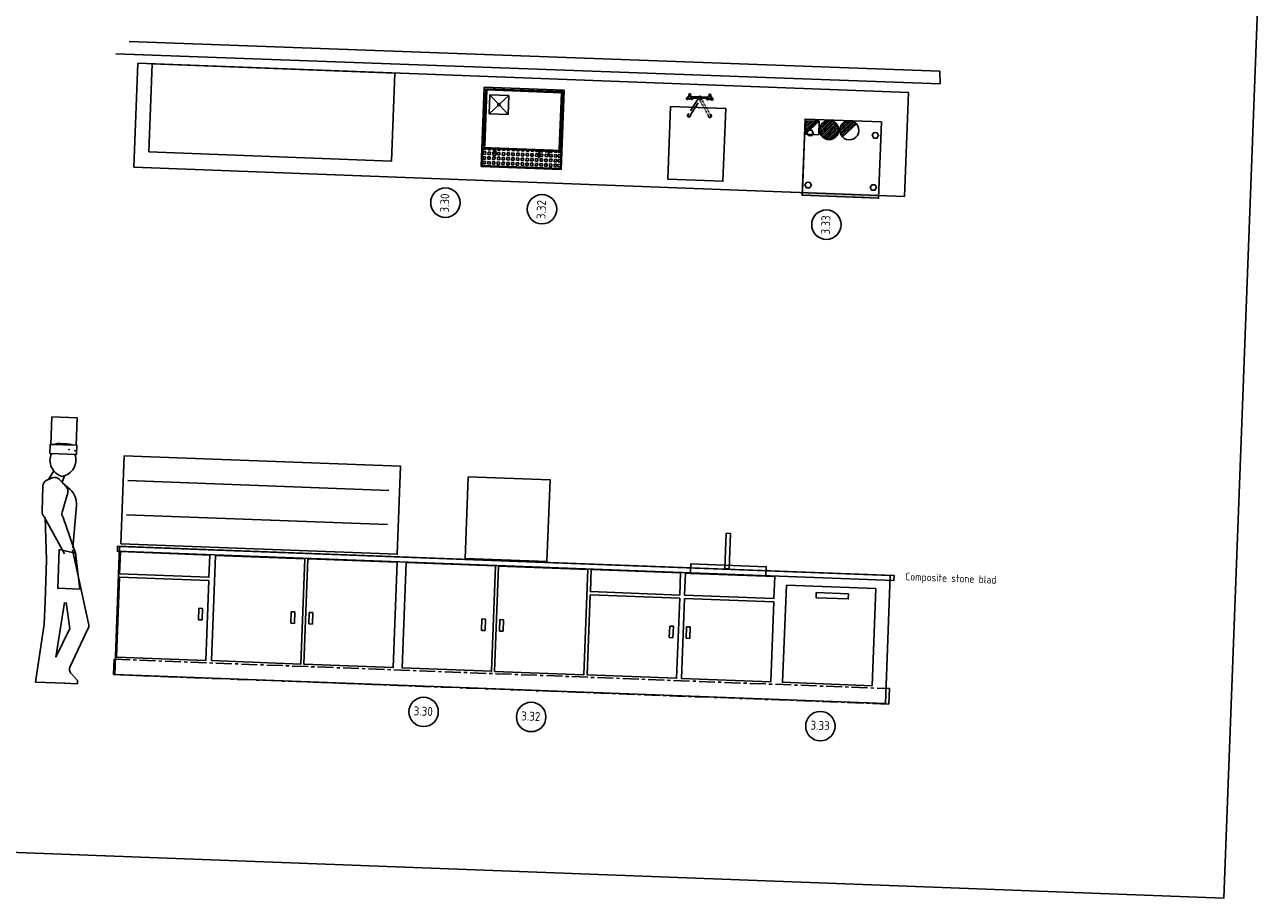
# Model space of a CAD drawing. Header units: millimetres. Extents: x 119024465 to 119292677, y 483022511 to 483148062.
# Tile 20 of 162: x 119103374 to 119113108, y 483022511 to 483029379. Entities that reach past the tile are written whole.
import ezdxf

# ---------------------------------------------------------------- set-up
doc = ezdxf.new("R2010")
doc.units = ezdxf.units.MM
doc.header["$LTSCALE"] = 100
for name, pattern in [('CENTER', [2, 1.25, -0.25, 0.25, -0.25]), ('CONTINUA', [0]), ('PHANTOM', [2.5, 1.25, -0.25, 0.25, -0.25, 0.25, -0.25]), ('SMALLDASH', [0.1, 0.05, -0.05])]:
    doc.linetypes.add(name, pattern=pattern)
doc.layers.get('0').update_dxf_attribs({"linetype": 'CONTINUOUS'})
doc.layers.get('Defpoints').update_dxf_attribs({"linetype": 'CONTINUOUS'})
for name, color, linetype in [('200', 2, 'CONTINUOUS'), ('200-2D', 1, 'CONTINUOUS'), ('200-3D', 1, 'CONTINUOUS'), ('2000', 7, 'CONTINUOUS'), ('202', 2, 'PHANTOM'), ('204', 1, 'CONTINUOUS'), ('204 tekst fdstp', 255, 'CONTINUOUS'), ('205', 1, 'CENTER'), ('2D_PLAN', 7, 'CONTINUOUS'), ('450-2D', 6, 'CONTINUA'), ('650', 7, 'CONTINUOUS'), ('AL22----', 2, 'CONTINUOUS'), ('CATERINGOUTLINE', 2, 'CONTINUOUS'), ('GRI-3D', 7, 'CONTINUOUS'), ('INS-3D', 3, 'CONTINUOUS'), ('KEUKENLAYOUT', 3, 'CONTINUOUS'), ('NASC-3D', 4, 'CONTINUOUS')]:
    doc.layers.add(name, color=color, linetype=linetype)
doc.styles.add('BURO-012', font='iso.shx', dxfattribs={"height": 1.2})
doc.styles.get("Standard").update_dxf_attribs({"font": 'ISOCP.SHX'})

# ---------------------------------------------------------------- blocks, each defined once
blk = doc.blocks.new('directbrew')
at = {"color": 1}
for p, q in [((-620.3, 603.5), (-620.3, 584.8)), ((-601.6, 603.5), (-620.3, 603.5)), ((-601.6, 584.8), (-620.3, 584.8)), ((-601.6, 603.5), (-601.6, 584.8)), ((-590.4, 603.5), (-590.4, 584.8)), ((-571.7, 603.5), (-590.4, 603.5)), ((-571.7, 584.8), (-590.4, 584.8)), ((-571.7, 603.5), (-571.7, 584.8)), ((-553.4, 603.5), (-553.4, 584.8)), ((-534.6, 603.5), (-553.4, 603.5)), ((-534.6, 584.8), (-553.4, 584.8)), ((-534.6, 603.5), (-534.6, 584.8)), ((-497.6, 603.5), (-516.4, 603.5)), ((-516.4, 603.5), (-516.4, 584.8)), ((-497.6, 584.8), (-516.4, 584.8)), ((-497.6, 603.5), (-497.6, 584.8)), ((-460.1, 603.5), (-478.9, 603.5)), ((-478.9, 603.5), (-478.9, 584.8)), ((-460.1, 584.8), (-478.9, 584.8)), ((-460.1, 603.5), (-460.1, 584.8)), ((-423.6, 603.5), (-442.3, 603.5)), ((-442.3, 603.5), (-442.3, 584.8)), ((-423.6, 584.8), (-442.3, 584.8)), ((-423.6, 603.5), (-423.6, 584.8)), ((-386.1, 603.5), (-404.8, 603.5)), ((-404.8, 603.5), (-404.8, 584.8)), ((-386.1, 584.8), (-404.8, 584.8)), ((-386.1, 603.5), (-386.1, 584.8)), ((-367.8, 603.5), (-367.8, 584.8)), ((-349.1, 603.5), (-367.8, 603.5)), ((-349.1, 584.8), (-367.8, 584.8)), ((-349.1, 603.5), (-349.1, 584.8)), ((-330.3, 603.5), (-330.3, 584.8)), ((-311.6, 603.5), (-330.3, 603.5)), ((-311.6, 584.8), (-330.3, 584.8)), ((-311.6, 603.5), (-311.6, 584.8)), ((-292.8, 603.5), (-292.8, 584.8)), ((-274.1, 603.5), (-292.8, 603.5)), ((-274.1, 584.8), (-292.8, 584.8)), ((-274.1, 603.5), (-274.1, 584.8)), ((-255.3, 603.5), (-255.3, 584.8)), ((-236.6, 603.5), (-255.3, 603.5)), ((-236.6, 584.8), (-255.3, 584.8)), ((-236.6, 603.5), (-236.6, 584.8)), ((-217.8, 603.5), (-217.8, 584.8)), ((-199.1, 603.5), (-217.8, 603.5)), ((-199.1, 584.8), (-217.8, 584.8)), ((-199.1, 603.5), (-199.1, 584.8)), ((-180.3, 603.5), (-180.3, 584.8)), ((-161.6, 603.5), (-180.3, 603.5)), ((-161.6, 584.8), (-180.3, 584.8)), ((-161.6, 603.5), (-161.6, 584.8)), ((-142.8, 603.5), (-142.8, 584.8)), ((-124.1, 603.5), (-142.8, 603.5)), ((-124.1, 584.8), (-142.8, 584.8)), ((-124.1, 603.5), (-124.1, 584.8)), ((-105.3, 603.5), (-105.3, 584.8)), ((-86.6, 603.5), (-105.3, 603.5)), ((-86.6, 584.8), (-105.3, 584.8)), ((-86.6, 603.5), (-86.6, 584.8)), ((-67.8, 603.5), (-67.8, 584.8)), ((-49.1, 603.5), (-67.8, 603.5)), ((-49.1, 584.8), (-67.8, 584.8)), ((-49.1, 603.5), (-49.1, 584.8)), ((-30.3, 603.5), (-30.3, 584.8)), ((-11.6, 603.5), (-30.3, 603.5)), ((-11.6, 584.8), (-30.3, 584.8)), ((-11.6, 603.5), (-11.6, 584.8)), ((-601.6, 566), (-620.3, 566)), ((-620.3, 566), (-620.3, 547.3)), ((-601.6, 547.3), (-620.3, 547.3)), ((-620.3, 528.5), (-620.3, 509.8)), ((-601.6, 528.5), (-620.3, 528.5)), ((-601.6, 509.8), (-620.3, 509.8)), ((-620.3, 491), (-620.3, 482.6)), ((-601.6, 491), (-620.3, 491)), ((-601.6, 566), (-601.6, 547.3)), ((-601.6, 528.5), (-601.6, 509.8)), ((-601.6, 491), (-601.6, 482.6)), ((-590.4, 566), (-590.4, 547.3)), ((-571.7, 566), (-590.4, 566)), ((-571.7, 547.3), (-590.4, 547.3)), ((-590.4, 528.5), (-590.4, 509.8)), ((-571.7, 528.5), (-590.4, 528.5)), ((-571.7, 509.8), (-590.4, 509.8)), ((-590.4, 491), (-590.4, 482.6)), ((-571.7, 491), (-590.4, 491)), ((-571.7, 566), (-571.7, 547.3)), ((-571.7, 528.5), (-571.7, 509.8)), ((-571.7, 491), (-571.7, 482.6)), ((-534.6, 566), (-553.4, 566)), ((-553.4, 566), (-553.4, 547.3)), ((-534.6, 547.3), (-553.4, 547.3)), ((-553.4, 528.5), (-553.4, 509.8)), ((-534.6, 528.5), (-553.4, 528.5)), ((-534.6, 509.8), (-553.4, 509.8)), ((-553.4, 491), (-553.4, 482.6)), ((-534.6, 491), (-553.4, 491)), ((-534.6, 566), (-534.6, 547.3)), ((-534.6, 528.5), (-534.6, 509.8)), ((-534.6, 491), (-534.6, 482.6)), ((-497.6, 566), (-516.4, 566)), ((-516.4, 566), (-516.4, 547.3)), ((-497.6, 547.3), (-516.4, 547.3)), ((-497.6, 528.5), (-516.4, 528.5)), ((-516.4, 528.5), (-516.4, 509.8)), ((-497.6, 509.8), (-516.4, 509.8)), ((-497.6, 491), (-516.4, 491)), ((-516.4, 491), (-516.4, 482.6)), ((-497.6, 566), (-497.6, 547.3)), ((-497.6, 528.5), (-497.6, 509.8)), ((-497.6, 491), (-497.6, 482.6)), ((-460.1, 566), (-478.9, 566)), ((-478.9, 566), (-478.9, 547.3)), ((-460.1, 547.3), (-478.9, 547.3)), ((-460.1, 528.5), (-478.9, 528.5)), ((-478.9, 528.5), (-478.9, 509.8)), ((-460.1, 509.8), (-478.9, 509.8)), ((-460.1, 491), (-478.9, 491)), ((-478.9, 491), (-478.9, 482.6)), ((-460.1, 566), (-460.1, 547.3)), ((-460.1, 528.5), (-460.1, 509.8)), ((-460.1, 491), (-460.1, 482.6)), ((-423.6, 566), (-442.3, 566)), ((-442.3, 566), (-442.3, 547.3)), ((-423.6, 547.3), (-442.3, 547.3)), ((-423.6, 528.5), (-442.3, 528.5)), ((-442.3, 528.5), (-442.3, 509.8)), ((-423.6, 509.8), (-442.3, 509.8)), ((-423.6, 491), (-442.3, 491)), ((-442.3, 491), (-442.3, 482.6)), ((-423.6, 566), (-423.6, 547.3)), ((-423.6, 528.5), (-423.6, 509.8)), ((-423.6, 491), (-423.6, 482.6)), ((-386.1, 566), (-404.8, 566)), ((-404.8, 566), (-404.8, 547.3)), ((-386.1, 547.3), (-404.8, 547.3)), ((-386.1, 528.5), (-404.8, 528.5)), ((-404.8, 528.5), (-404.8, 509.8)), ((-386.1, 509.8), (-404.8, 509.8)), ((-386.1, 491), (-404.8, 491)), ((-404.8, 491), (-404.8, 482.6)), ((-386.1, 566), (-386.1, 547.3)), ((-386.1, 528.5), (-386.1, 509.8)), ((-386.1, 491), (-386.1, 482.6)), ((-349.1, 566), (-367.8, 566)), ((-367.8, 566), (-367.8, 547.3)), ((-349.1, 547.3), (-367.8, 547.3)), ((-367.8, 528.5), (-367.8, 509.8)), ((-349.1, 528.5), (-367.8, 528.5)), ((-349.1, 509.8), (-367.8, 509.8)), ((-367.8, 491), (-367.8, 482.6)), ((-349.1, 491), (-367.8, 491)), ((-349.1, 566), (-349.1, 547.3)), ((-349.1, 528.5), (-349.1, 509.8)), ((-349.1, 491), (-349.1, 482.6)), ((-311.6, 566), (-330.3, 566)), ((-330.3, 566), (-330.3, 547.3)), ((-311.6, 547.3), (-330.3, 547.3)), ((-330.3, 528.5), (-330.3, 509.8)), ((-311.6, 528.5), (-330.3, 528.5)), ((-311.6, 509.8), (-330.3, 509.8)), ((-330.3, 491), (-330.3, 482.6)), ((-311.6, 491), (-330.3, 491)), ((-311.6, 566), (-311.6, 547.3)), ((-311.6, 528.5), (-311.6, 509.8)), ((-311.6, 491), (-311.6, 482.6)), ((-274.5, 528.5), (-293.2, 528.5)), ((-293.2, 528.5), (-293.2, 509.8)), ((-274.5, 509.8), (-293.2, 509.8)), ((-274.5, 491), (-293.2, 491)), ((-293.2, 491), (-293.2, 482.6)), ((-274.1, 566), (-292.8, 566)), ((-292.8, 566), (-292.8, 547.3)), ((-274.1, 547.3), (-292.8, 547.3)), ((-274.5, 528.5), (-274.5, 509.8)), ((-274.5, 491), (-274.5, 482.6)), ((-274.1, 566), (-274.1, 547.3)), ((-236.6, 566), (-255.3, 566)), ((-255.3, 566), (-255.3, 547.3)), ((-236.6, 547.3), (-255.3, 547.3)), ((-255.3, 528.5), (-255.3, 509.8)), ((-236.6, 528.5), (-255.3, 528.5)), ((-236.6, 509.8), (-255.3, 509.8)), ((-255.3, 491), (-255.3, 482.6)), ((-236.6, 491), (-255.3, 491)), ((-236.6, 566), (-236.6, 547.3)), ((-236.6, 528.5), (-236.6, 509.8)), ((-236.6, 491), (-236.6, 482.6)), ((-199.1, 566), (-217.8, 566)), ((-217.8, 566), (-217.8, 547.3)), ((-199.1, 547.3), (-217.8, 547.3)), ((-217.8, 528.5), (-217.8, 509.8)), ((-199.1, 528.5), (-217.8, 528.5)), ((-199.1, 509.8), (-217.8, 509.8)), ((-217.8, 491), (-217.8, 482.6)), ((-199.1, 491), (-217.8, 491)), ((-199.1, 566), (-199.1, 547.3)), ((-199.1, 528.5), (-199.1, 509.8)), ((-199.1, 491), (-199.1, 482.6)), ((-161.6, 566), (-180.3, 566)), ((-180.3, 566), (-180.3, 547.3)), ((-161.6, 547.3), (-180.3, 547.3)), ((-180.3, 528.5), (-180.3, 509.8)), ((-161.6, 528.5), (-180.3, 528.5)), ((-161.6, 509.8), (-180.3, 509.8)), ((-180.3, 491), (-180.3, 482.6)), ((-161.6, 491), (-180.3, 491)), ((-161.6, 566), (-161.6, 547.3)), ((-161.6, 528.5), (-161.6, 509.8)), ((-161.6, 491), (-161.6, 482.6)), ((-124.1, 566), (-142.8, 566)), ((-142.8, 566), (-142.8, 547.3)), ((-124.1, 547.3), (-142.8, 547.3)), ((-142.8, 528.5), (-142.8, 509.8)), ((-124.1, 528.5), (-142.8, 528.5)), ((-124.1, 509.8), (-142.8, 509.8)), ((-142.8, 491), (-142.8, 482.6)), ((-124.1, 491), (-142.8, 491)), ((-124.1, 566), (-124.1, 547.3)), ((-124.1, 528.5), (-124.1, 509.8)), ((-124.1, 491), (-124.1, 482.6)), ((-86.6, 566), (-105.3, 566)), ((-105.3, 566), (-105.3, 547.3)), ((-86.6, 547.3), (-105.3, 547.3)), ((-86.6, 528.5), (-91.9, 528.5)), ((-86.6, 491), (-91, 491)), ((-86.6, 509.8), (-90.5, 509.8)), ((-86.6, 566), (-86.6, 547.3)), ((-86.6, 528.5), (-86.6, 509.8)), ((-86.6, 491), (-86.6, 482.6)), ((-49.1, 566), (-67.8, 566)), ((-67.8, 566), (-67.8, 547.3)), ((-49.1, 547.3), (-67.8, 547.3)), ((-67.8, 528.5), (-67.8, 509.8)), ((-49.1, 528.5), (-67.8, 528.5)), ((-49.1, 509.8), (-67.8, 509.8)), ((-67.8, 491), (-67.8, 482.6)), ((-49.1, 491), (-67.8, 491)), ((-49.1, 566), (-49.1, 547.3)), ((-49.1, 528.5), (-49.1, 509.8)), ((-49.1, 491), (-49.1, 482.6)), ((-11.6, 566), (-30.3, 566)), ((-30.3, 566), (-30.3, 547.3)), ((-11.6, 547.3), (-30.3, 547.3)), ((-30.3, 528.5), (-30.3, 509.8)), ((-11.6, 528.5), (-30.3, 528.5)), ((-11.6, 509.8), (-30.3, 509.8)), ((-30.3, 491), (-30.3, 482.6)), ((-11.6, 491), (-30.3, 491)), ((-11.6, 566), (-11.6, 547.3)), ((-11.6, 528.5), (-11.6, 509.8)), ((-11.6, 491), (-11.6, 482.6)), ((-127.9, 141), (-196.1, 209.2)), ((-196.1, 59.2), (-196.1, 209.2)), ((-196.1, 209.2), (-46.1, 209.2)), ((-114.3, 141), (-46.1, 209.2)), ((-46.1, 209.2), (-46.1, 59.2)), ((-196.1, 59.2), (-127.9, 127.4)), ((-46.1, 59.2), (-114.3, 127.4)), ((-46.1, 59.2), (-196.1, 59.2))]:
    blk.add_line(p, q, dxfattribs=at)
blk.add_circle((-121.1, 134.2), 9.64, dxfattribs=at)
at = {"layer": '200'}
for p, q in [((-629, 625), (0, 625)), ((-629, 0), (-629, 625)), ((0, 0), (0, 625)), ((0, 0), (-629, 0))]:
    blk.add_line(p, q, dxfattribs=at)
at = {"layer": '204', "color": 2}
for p, q in [((-7.6, 617.4), (-622.8, 617.4)), ((-622.8, 617.4), (-622.8, 482.6)), ((-7.6, 482.6), (-7.6, 617.4)), ((-107.8, 525.8), (-109.2, 536.5)), ((-109.2, 536.5), (-90.8, 536.5)), ((-109.1, 498.9), (-109.1, 509.1)), ((-109.1, 490.9), (-109.1, 498.9)), ((-106.9, 490.9), (-109.1, 490.9)), ((-106.9, 482.6), (-106.9, 490.9)), ((-91, 490.9), (-93.2, 490.9)), ((-93.2, 490.9), (-93.2, 482.6)), ((-90.8, 536.5), (-92.2, 525.8)), ((-91, 509.1), (-91, 498.9)), ((-91, 498.9), (-91, 490.9)), ((-622.8, 482.6), (-116, 482.6)), ((-102.3, 482.6), (-7.6, 482.6))]:
    blk.add_line(p, q, dxfattribs=at)
at = {"layer": '204', "color": 1}
for p, q in [((-107.8, 525.8), (-105.8, 509.9)), ((-106.9, 490.9), (-106.9, 482.6)), ((-106.9, 490.9), (-93.2, 490.9)), ((-106.9, 482.6), (-106.9, 490.9)), ((-106.9, 490.9), (-93.2, 490.9)), ((-93.2, 490.9), (-106.9, 490.9)), ((-105.8, 509.9), (-94.3, 509.9)), ((-92.2, 525.8), (-94.3, 509.9))]:
    blk.add_line(p, q, dxfattribs=at)
at = {"layer": '204'}
for p, q in [((-629, 475), (0, 475)), ((-616.6, 465.5), (-607.1, 465.5)), ((-616.6, 12.4), (-616.6, 465.5)), ((-607.1, 21.9), (-607.1, 465.5)), ((-106.9, 482.6), (-106.9, 475)), ((-106.9, 482.6), (-106.9, 475)), ((-106.9, 482.6), (-106.9, 475)), ((-93.2, 482.6), (-93.2, 475)), ((-12.4, 465.5), (-21.9, 465.5)), ((-21.9, 21.9), (-21.9, 465.5)), ((-12.4, 12.4), (-12.4, 465.5)), ((-12.4, 12.4), (-616.6, 12.4)), ((-21.9, 21.9), (-607.1, 21.9))]:
    blk.add_line(p, q, dxfattribs=at)
at = {"layer": '204', "color": 2}
for start, end in [(131.0032, 220.74905), (319.25095, 48.9968)]:
    blk.add_arc((-100, 516.8), 11.9, start, end, dxfattribs=at)
at = {"layer": '204', "color": 1}
blk.add_arc((-100, 516.8), 11.9, 220.74905, 319.25095, dxfattribs=at)
at = {"layer": 'CATERINGOUTLINE'}
for p, q in [((-531.8, 525.8), (-531.8, 506.9)), ((-529.5, 525.8), (-531.8, 525.8)), ((-528.8, 504.9), (-529.8, 504.9)), ((-529.5, 525.8), (-529.5, 509.1)), ((-526.6, 507.1), (-527.5, 507.1)), ((-526.8, 502.9), (-526.8, 482.6)), ((-524.6, 483), (-524.6, 505.1)), ((-455, 537), (-455, 507.1)), ((-447.6, 537), (-455, 537)), ((-447.6, 507.1), (-455, 507.1)), ((-452.4, 507.1), (-452.4, 482.6)), ((-450.2, 483), (-450.2, 507.1)), ((-447.6, 507.1), (-447.6, 537))]:
    blk.add_line(p, q, dxfattribs=at)
for centre, start, end in [((-529.8, 506.9), 180, 270), ((-527.5, 509.1), 180, 270), ((-528.8, 502.9), 0, 90), ((-526.6, 505.1), 0, 90)]:
    blk.add_arc(centre, 2, start, end, dxfattribs=at)
blk = doc.blocks.new('*X227')
at = {"color": 0}
for p, q in [((134.08, 2208.73), (141.89, 2216.54)), ((134.16, 2210.23), (140.39, 2216.46)), ((134.24, 2207.47), (143.15, 2216.38)), ((134.56, 2206.38), (144.24, 2216.06)), ((134.8, 2212.28), (138.34, 2215.82)), ((135.01, 2205.42), (145.2, 2215.61)), ((135.56, 2204.56), (146.06, 2215.06)), ((136.22, 2203.8), (146.82, 2214.4)), ((136.96, 2203.13), (147.49, 2213.66)), ((137.81, 2202.56), (148.06, 2212.81)), ((138.76, 2202.1), (148.52, 2211.86)), ((139.83, 2201.76), (148.86, 2210.79)), ((141.06, 2201.57), (149.05, 2209.56)), ((142.52, 2201.61), (149.01, 2208.1)), ((144.44, 2202.12), (148.5, 2206.18))]:
    blk.add_line(p, q, dxfattribs=at)
blk = doc.blocks.new('AC')
at = {"layer": '450-2D'}
blk.add_circle((0, 0), 7.5, dxfattribs=at)
blk.add_blockref('*X227', (-141.57, -2209.05), dxfattribs=at)
blk = doc.blocks.new('*X203')
at = {"color": 0}
for p, q in [((286.774344, 2204.447934), (296.618251, 2214.291842)), ((286.774344, 2205.862148), (295.204037, 2214.291842)), ((286.774344, 2207.276361), (293.789824, 2214.291842)), ((286.774344, 2208.690575), (292.37561, 2214.291842)), ((286.774344, 2210.104788), (290.961397, 2214.291842)), ((286.774344, 2211.519002), (289.547183, 2214.291842)), ((286.774344, 2212.933216), (288.13297, 2214.291842))]:
    blk.add_line(p, q, dxfattribs=at)
blk = doc.blocks.new('FM')
at = {"layer": '450-2D'}
for p, q in [((10.606602, 0), (0, 0)), ((0, 0), (0, -10.606602)), ((0, -10.606602), (10.606602, 0)), ((10.606602, -10.606602), (10.606602, 0)), ((0, -10.606602), (10.606602, -10.606602))]:
    blk.add_line(p, q, dxfattribs=at)
blk.add_blockref('*X203', (-286.774344, -2214.291842), dxfattribs=at)
blk = doc.blocks.new('*X205')
at = {"color": 0}
for p, q in [((313.99, 2209.04), (321.51, 2216.55)), ((314.11, 2207.74), (322.8, 2216.44)), ((314.16, 2210.62), (319.93, 2216.39)), ((314.4, 2206.62), (323.93, 2216.15)), ((314.82, 2205.62), (324.92, 2215.72)), ((315.1, 2212.98), (317.57, 2215.44)), ((315.35, 2204.74), (325.8, 2215.19)), ((315.99, 2203.96), (326.58, 2214.56))]:
    blk.add_line(p, q, dxfattribs=at)
blk = doc.blocks.new('S')
at = {"layer": '450-2D'}
blk.add_line((-5.3, -5.3), (5.3, 5.3), dxfattribs=at)
for start, end in [(45, 225), (225, 45)]:
    blk.add_arc((0, 0), 7.5, start, end, dxfattribs=at)
blk.add_blockref('*X205', (-321.49, -2209.05), dxfattribs=at)
blk = doc.blocks.new('WT30D')
at = {"layer": '200-2D'}
blk.add_lwpolyline([(0, -60), (60, -60), (60, 0), (0, 0)], close=True, dxfattribs=at)
at = {"layer": '200-3D', "extrusion": (0, -1, -1.83691e-16)}
blk.add_line((41.41, -60, 6.1), (41.41, -60, 15.5), dxfattribs=at)
at = {"layer": '200-3D', "extrusion": (1, 0, 0)}
blk.add_lwpolyline([(-57, 3), (-7, 3), (-7, 15), (0, 15), (0, 82), (-57, 82)], close=True, dxfattribs=at)
at = {"layer": '200-3D', "elevation": 82}
blk.add_lwpolyline([(60, -60), (60, 0), (0, 0), (0, -60), (60, -60)], dxfattribs=at)
at = {"layer": '200-3D'}
for points in [[(3.1, -8.58), (1.85, -10.75), (3.1, -12.92), (5.6, -12.92), (6.85, -10.75), (5.6, -8.58)], [(54.4, -8.58), (53.15, -10.75), (54.4, -12.92), (56.9, -12.92), (58.15, -10.75), (56.9, -8.58)], [(3.1, -49.58), (1.85, -51.75), (3.1, -53.92), (5.6, -53.92), (6.85, -51.75), (5.6, -49.58)], [(54.4, -49.58), (53.15, -51.75), (54.4, -53.92), (56.9, -53.92), (58.15, -51.75), (56.9, -49.58)]]:
    blk.add_lwpolyline(points, close=True, dxfattribs=at)
at = {"layer": '200-3D', "extrusion": (0, -1, -1.83691e-16), "elevation": 60}
blk.add_lwpolyline([(34.5, 23.2), (48.31, 23.2), (48.31, 6.1), (34.5, 6.1)], close=True, dxfattribs=at)
at = {"layer": '200-3D'}
for points in [[(0, -60, 3), (0, -57, 3), (60, -60, 3), (60, -57, 3)], [(0, -60, 34), (0, -58, 34), (60, -60, 34), (60, -58, 34)]]:
    blk.add_solid(points, dxfattribs=at)
at = {"layer": 'GRI-3D'}
blk.add_solid([(0, -60, 73), (0, -57, 73), (60, -60, 73), (60, -57, 73)], dxfattribs=at)
at = {"layer": 'INS-3D'}
blk.add_lwpolyline([(60, 0), (60, -60), (0, -60), (0, 0)], close=True, dxfattribs=at)
at = {"layer": 'NASC-3D', "invisible_edges": 15}
for points in [[(0, -7, 15), (0, 0, 15), (0, 0, 80), (0, -7, 80)], [(60, -7, 15), (60, 0, 15), (60, 0, 80), (60, -7, 80)], [(0, -57, 3), (0, -7, 3), (0, -7, 80), (0, -57, 80)], [(60, -57, 3), (60, -7, 3), (60, -7, 80), (60, -57, 80)]]:
    blk.add_3dface(points, dxfattribs=at)
at = {"layer": '450-2D'}
for name, p in [('S', (35.06, -7.49)), ('FM', (0.58, -1.35)), ('AC', (19.22, -7.91))]:
    blk.add_blockref(name, p, dxfattribs=at)
at = {"layer": 'INS-3D', "flags": 9}
for tag, p in [('DIST', (0, 0)), ('ANGOLO', (0, -1.5))]:
    blk.add_attdef(tag, p, '', height=1, dxfattribs=at)
blk = doc.blocks.new('FF00041F')
at = {"layer": '200'}
for p, q in [((-65.7, 8), (-9.9, 8)), ((11.4, 8), (67.2, 8)), ((-53.2, -2.4), (-13.3, -2.4)), ((14.7, -2.4), (54.7, -2.4))]:
    blk.add_line(p, q, dxfattribs=at)
for centre, radius, start, end in [((-102, 8.8), 11.1, 257.56169, 324.94381), ((-78.8, 2.8), 14.1, 118.36483, 181.63517), ((-78.8, 16.3), 14.1, 52.50048, 127.49952), ((-95.5, 19.9), 11.1, 335.05619, 42.43831), ((-62, 19.9), 11.1, 137.56169, 204.94381), ((-78.8, 2.8), 14.1, 21.65768, 61.63517), ((0.6, -1.6), 14.1, 154.28254, 201.91054), ((0.8, -1.2), 14.1, 40.80856, 139.19144), ((80.3, 2.8), 14.1, 118.36483, 158.34232), ((80.3, 16.3), 14.1, 52.50048, 127.49952), ((63.5, 19.9), 11.1, 335.05619, 42.43831), ((97.1, 19.9), 11.1, 137.56169, 204.94381), ((80.3, 2.8), 14.1, 358.36483, 61.63517), ((103.5, 8.8), 11.1, 215.05619, 282.43831), ((-90.4, -3.9), 14.1, 172.50048, 247.49952), ((-85.2, -20.2), 11.1, 95.05619, 162.43831), ((-78.8, 2.8), 14.1, 238.36483, 301.63517), ((-72.4, -20.2), 11.1, 17.56169, 84.94381), ((-67.2, -3.9), 14.1, 292.50048, 6.12779), ((0.6, -1.6), 14.1, 276.83701, 356.75747), ((68.7, -3.9), 14.1, 172.50048, 247.49952), ((73.9, -20.2), 11.1, 95.05619, 162.43831), ((80.3, 2.8), 14.1, 238.36483, 301.63517), ((86.7, -20.2), 11.1, 17.56169, 84.94381), ((91.9, -3.9), 14.1, 292.50048, 7.49952), ((-81.6, -140.4), 12.4, 102.91377, 15.83378), ((83, -140.4), 12.4, 164.16622, 77.08623)]:
    blk.add_arc(centre, radius, start, end, dxfattribs=at)
at = {"layer": '202'}
blk.add_lwpolyline([(-5.1, 5.7), (-90.7, -139, 0.681466), (-76, -147.7), (9.7, -3, 0.681466)], format="xyb", close=True, dxfattribs=at)
at = {"layer": '202', "linetype": 'SMALLDASH'}
blk.add_lwpolyline([(6.4, 5.7), (92.1, -139, -0.681466), (77.3, -147.7), (-8.3, -3, -0.681466)], format="xyb", close=True, dxfattribs=at)
at = {"layer": '204'}
for p, q in [((-9.9, 8), (11.4, 8)), ((-13.3, -2.4), (-11.3, -2.4)), ((12.8, -2.4), (14.8, -2.4))]:
    blk.add_line(p, q, dxfattribs=at)
for centre in [(-78.8, 2.8), (80.3, 2.8)]:
    blk.add_circle(centre, 10.6, dxfattribs=at)
for centre, radius, start, end in [((-78.8, 2.8), 14.1, 181.63517, 238.36483), ((-78.8, 2.8), 14.1, 61.63517, 118.36483), ((-78.8, 2.8), 14.1, 301.63517, 358.36483), ((-78.8, 2.8), 14.1, 358.36483, 21.65768), ((-55.6, 8.8), 11.1, 215.05619, 282.43831), ((0.6, -1.6), 12.1, 99.75368, 194.22138), ((0.6, -1.6), 12.1, 284.52616, 18.99387), ((57.1, 8.8), 11.1, 257.56169, 324.94381), ((80.3, 2.8), 14.1, 158.34232, 181.63517), ((80.3, 2.8), 14.1, 181.63517, 238.36483), ((80.3, 2.8), 14.1, 61.63517, 118.36483), ((80.3, 2.8), 14.1, 301.63517, 358.36483), ((-67.2, -3.9), 14.1, 6.12779, 7.49952), ((68.7, -3.9), 14.1, 172.50048, 173.87221)]:
    blk.add_arc(centre, radius, start, end, dxfattribs=at)
blk = doc.blocks.new('krzwenk')
at = {"layer": 'KEUKENLAYOUT', "rotation": 180}
blk.add_blockref('FF00041F', (-120.6, 31.5), dxfattribs=at)
blk = doc.blocks.new('kok zijprofiel')
at = {"color": 7, "linetype": 'Continuous'}
for p, q in [((-129.5, 83.1), (-92.4, 153.2)), ((-5, 117.4), (-22.3, 65)), ((-171.7, -171), (-171.7, 30.6)), ((-102.9, 96.4), (-143.6, 76)), ((11.2, 31.5), (-44.2, 86.9)), ((-19.3, 62), (42.3, 10.6)), ((-13.4, -168.5), (24.5, -16.7)), ((97, -113.2), (82.3, -446)), ((17.8, -496.8), (-156.8, -206.9)), ((-146.3, -217.4), (-120.9, -547.6)), ((106.4, -496.8), (-4.8, -211.3)), ((79.4, -462.9), (227.5, -1036.5)), ((107.7, -547.6), (107.7, -496.8)), ((-120.9, -877.8), (-120.9, -1055.6)), ((-19.3, -1309.6), (31.5, -877.8)), ((46, -877.8), (82.3, -1081)), ((-120.9, -1055.6), (-171.7, -1512.8)), ((82.3, -1081), (-19.3, -1309.6)), ((226.7, -1074.3), (95.8, -1379.6)), ((106.6, -1435.5), (97.2, -1426.1)), ((158.5, -1487.4), (107.7, -1436.6)), ((61.2, -1512.8), (-171.7, -1512.8)), ((56.9, -1512.8), (158.5, -1512.8)), ((158.5, -1512.8), (158.5, -1487.4))]:
    blk.add_line(p, q, dxfattribs=at)
for centre, radius, start, end in [((-51.6, 238.9), 130.2, 68.33228, 109.43645), ((5.6, 238.9), 130.2, 70.56355, 111.66772), ((5.6, 238.9), 130.2, 157.51441, 257.31936), ((-51.6, 238.9), 130.2, 282.68019, 22.48559), ((-80.1, 51), 50.8, 44.99999, 116.56504), ((-120.9, 30.6), 50.8, 116.56483, 179.99978), ((-24.8, -4.4), 50.8, 345.96395, 45.00019), ((-55.2, -106.4), 152.4, 357.46837, 50.19455), ((-120.9, -171), 50.8, 179.99985, 224.99985), ((35.8, -180.9), 50.8, 165.9641, 216.87015), ((180, -1054.3), 50.8, 336.80121, 20.55585), ((142.5, -1399.6), 50.8, 156.80136, 224.99993)]:
    blk.add_arc(centre, radius, start, end, dxfattribs=at)
at = {"layer": '2D_PLAN'}
blk.add_line((-120.9, -547.6), (-120.9, -875.8), dxfattribs=at)
for points in [[(-121.9, 577), (75.8, 577), (75.8, 359.9), (-121.9, 359.9)], [(-127.2, 361.7), (81.2, 361.7), (81.2, 288.7), (-127.2, 288.7)], [(-25.6, -462.9), (102.6, -487.9), (147.1, -769), (-25.6, -769)]]:
    blk.add_lwpolyline(points, close=True, dxfattribs=at)
for p in [(22, 322.8), (70.1, 318.3)]:
    blk.add_point(p, dxfattribs=at)

msp = doc.modelspace()

# ---------------------------------------------------------------- linework, layer by layer
at = {"layer": '200-2D'}
for points in [[(119104231.8, 483028258.3), (119104262.8, 483029075.6), (119110320.8, 483028845.8), (119110289.8, 483028028.6)], [(119104080.6, 483024271.2), (119104118.7, 483025277.4), (119110176.8, 483025047.6), (119110138.6, 483024041.4)]]:
    msp.add_lwpolyline(points, close=True, dxfattribs=at)
at = {"layer": '2000'}
for points in [[(119104125.6, 483025236.3), (119104828, 483025209.6), (119104821.4, 483025035.1), (119104119, 483025061.7)], [(119104873.2, 483025206.9), (119105575.6, 483025180.2), (119105544.2, 483024352.4), (119104841.8, 483024379.1)], [(119105598.7, 483025179.3), (119106301.1, 483025152.7), (119106269.7, 483024324.9), (119105567.3, 483024351.5)], [(119106372.1, 483025150), (119107074.5, 483025123.4), (119107043.1, 483024295.6), (119106340.7, 483024322.2)], [(119107097.7, 483025122.5), (119107800.1, 483025095.8), (119107768.7, 483024268), (119107066.3, 483024294.7)], [(119107826.6, 483025095.9), (119108529, 483025069.3), (119108522.4, 483024894.7), (119107820, 483024921.4)], [(119108566.5, 483025067.8), (119109268.9, 483025041.2), (119109262.3, 483024866.7), (119108559.9, 483024893.3)], [(119104118.1, 483025036.7), (119104820.5, 483025010.1), (119104796.6, 483024380.8), (119104094.2, 483024407.4)], [(119109359.8, 483024972.4), (119110062.2, 483024945.8), (119110033.3, 483024182.2), (119109330.9, 483024208.8)], [(119107819, 483024896.3), (119108521.4, 483024869.7), (119108497.5, 483024240.4), (119107795.1, 483024267)], [(119108559, 483024868.3), (119109261.4, 483024841.6), (119109237.5, 483024212.3), (119108535.1, 483024239)]]:
    msp.add_lwpolyline(points, close=True, dxfattribs=at)
at = {"layer": '204 tekst fdstp'}
for points in [[(119104349.6, 483028378.3), (119104375.9, 483029070.7), (119106282.1, 483028998.4), (119106255.9, 483028306)], [(119108428.3, 483028164.5), (119108449.9, 483028735.7), (119108883.3, 483028719.3), (119108861.7, 483028148.1)], [(119104129.8, 483025297.6), (119104156.1, 483025990), (119106328.2, 483025907.6), (119106301.9, 483025215.2)], [(119108607.1, 483025064.8), (119108610, 483025140.4), (119109202, 483025117.9), (119109199.1, 483025042.3)]]:
    msp.add_lwpolyline(points, close=True, dxfattribs=at)
for centre in [(119106679.9, 483027979.9), (119107439, 483027928.4), (119109674.6, 483027806.8), (119106508.8, 483023976.2), (119107354.1, 483023936.4), (119109627.3, 483023864.2)]:
    msp.add_circle(centre, 115.6, dxfattribs=at)
at = {"layer": '205'}
for points in [[(119104742.1, 483024791.1), (119104770.7, 483024790.1), (119104767.3, 483024699.6), (119104738.7, 483024700.7)], [(119105467.7, 483024763.6), (119105496.2, 483024762.5), (119105492.8, 483024672.1), (119105464.2, 483024673.2)], [(119105609.7, 483024758.2), (119105638.3, 483024757.1), (119105634.9, 483024666.7), (119105606.3, 483024667.8)], [(119106966.6, 483024706.8), (119106995.2, 483024705.7), (119106991.7, 483024615.3), (119106963.2, 483024616.4)], [(119107108.7, 483024701.4), (119107137.2, 483024700.3), (119107133.8, 483024609.9), (119107105.2, 483024611)], [(119108443.1, 483024650.8), (119108471.6, 483024649.7), (119108468.2, 483024559.3), (119108439.6, 483024560.4)], [(119108575.8, 483024645.7), (119108604.3, 483024644.6), (119108600.9, 483024554.2), (119108572.3, 483024555.3)], [(119104077.1, 483024389.9), (119110170, 483024158.8), (119110165.4, 483024037.8), (119104072.5, 483024268.9)]]:
    msp.add_lwpolyline(points, close=True, dxfattribs=at)
at = {"layer": '650'}
for p, q in [((119104184.5, 483025794.5), (119106235.9, 483025716.7)), ((119104174.3, 483025526.8), (119106225.8, 483025449))]:
    msp.add_line(p, q, dxfattribs=at)
for points in [[(119088811.4, 483031603), (119113108.1, 483030681.4), (119112798.2, 483022511), (119088501.5, 483023432.5)], [(119106859.8, 483025825.1), (119107502.2, 483025800.8), (119107477.9, 483025158.7), (119106835.5, 483025183.1)], [(119108887, 483025381), (119108920.2, 483025379.8), (119108909.6, 483025101.9), (119108876.4, 483025103.1)], [(119104103, 483025280.1), (119110206.5, 483025048.6), (119110205, 483025008.1), (119104101.5, 483025239.6)], [(119109595.5, 483024914.9), (119109848.1, 483024905.4), (119109846.5, 483024864.6), (119109593.9, 483024874.1)]]:
    msp.add_lwpolyline(points, close=True, dxfattribs=at)
at = {"layer": 'AL22----'}
for p, q in [((119110566.6, 483029013.9), (119104194, 483029246.2)), ((119110568.5, 483028913.7), (119104090.4, 483029149.9))]:
    msp.add_line(p, q, dxfattribs=at)
at = {"layer": 'Defpoints'}
msp.add_line((119110566.6, 483029013.9), (119110568.5, 483028913.7), dxfattribs=at)

# ---------------------------------------------------------------- block references
at = {"rotation": 178.694648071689}
msp.add_blockref('krzwenk', (119108558.9, 483028837.7), dxfattribs=at)
at = {"layer": '204 tekst fdstp', "rotation": 177.8279000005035}
msp.add_blockref('directbrew', (119106985.8, 483028888.9), dxfattribs=at)
at = {"layer": '204 tekst fdstp', "xscale": 10, "yscale": 10, "zscale": 10, "rotation": 357.8278999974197}
msp.add_blockref('WT30D', (119109507.5, 483028637.3), dxfattribs=at)
at = {"layer": '2D_PLAN', "rotation": 357.8278999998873}
msp.add_blockref('kok zijprofiel', (119103687.6, 483025715.5), dxfattribs=at)

# ---------------------------------------------------------------- texts
at = {"layer": '2000', "insert": (119110296.1, 483025071.2), "char_height": 60, "attachment_point": 1, "rotation": 357.8279, "style": 'BURO-012'}
msp.add_mtext_dynamic_manual_height_columns('Composite stone blad', width=10262.99, gutter_width=6, heights=[0], dxfattribs=at)
at = {"layer": '204 tekst fdstp', "char_height": 70, "attachment_point": 1, "style": 'BURO-012'}
for s, insert, rotation in [('3.30', (119106636.7, 483027903.4), 87.8279), ('3.32', (119107395.8, 483027852), 87.8279), ('3.33', (119109631.4, 483027730.3), 87.8279), ('3.30', (119106432.3, 483024019.5), 357.8279), ('3.32', (119107277.7, 483023979.7), 357.8279), ('3.33', (119109550.9, 483023907.4), 357.8279)]:
    msp.add_mtext_dynamic_manual_height_columns(s, width=500.617, gutter_width=6, heights=[0], dxfattribs=dict(at, insert=insert, rotation=rotation))

doc.saveas('drawing.dxf')
